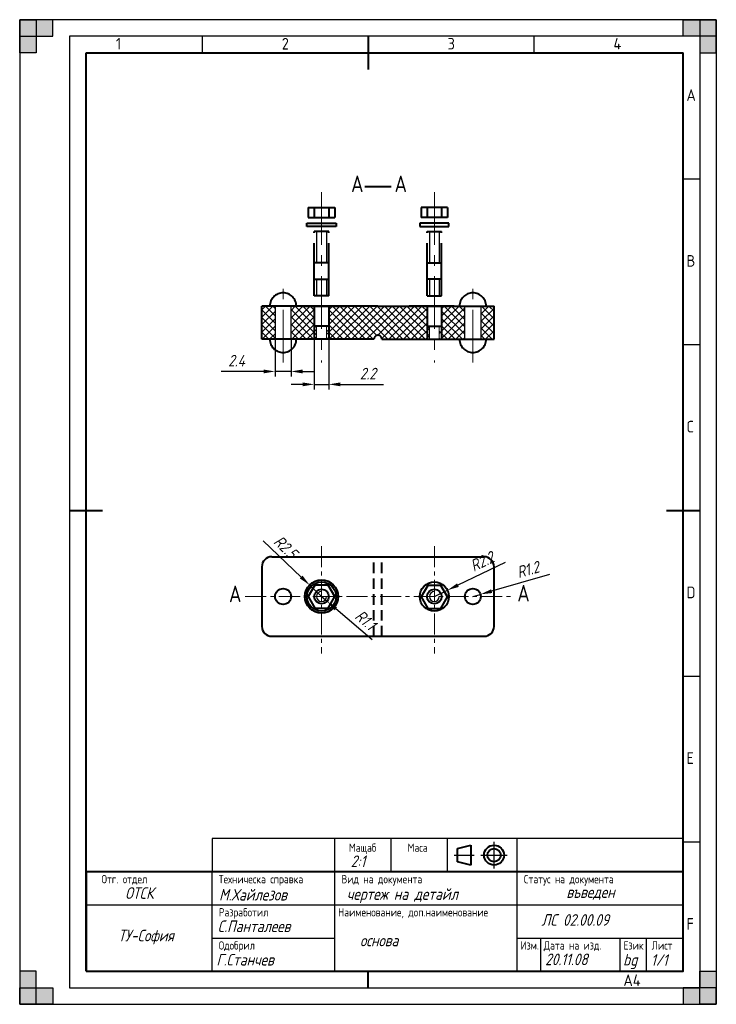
# Model space of a CAD drawing. Extents: x 0 to 210, y 0 to 297.
import ezdxf
from ezdxf.enums import TextEntityAlignment as Align

# ---------------------------------------------------------------- set-up
doc = ezdxf.new("R2010")
doc.units = 0
doc.linetypes.add('CENTER', pattern=[50.8, 31.75, -6.35, 6.35, -6.35])
doc.linetypes.add('HIDDEN', pattern=[9.525, 6.35, -3.175])
doc.layers.get('DEFPOINTS').update_dxf_attribs({"linetype": 'CONTINUOUS'})
for name, color, linetype, lineweight in [('Axis Line', 6, 'CENTER', 20), ('AxisLine', 6, 'CENTER', 20), ('Dimensions', 1, 'CENTER', 20), ('Hatch', 3, 'CONTINUOUS', 30), ('Text35', 3, 'CONTINUOUS', 30), ('Thick Line', 2, 'CONTINUOUS', 40), ('ThickLine', 2, 'CONTINUOUS', 40), ('Thin Line', 1, 'CONTINUOUS', 30), ('ThinLine', 1, 'CONTINUOUS', 30)]:
    doc.layers.add(name, color=color, linetype=linetype, lineweight=lineweight)
doc.styles.add('ISO Proportional', font='isocp.shx')
doc.styles.add('SIMPLEXC', font='SIMPLEXC.SHX', dxfattribs={"width": 0.8})
doc.styles.get("Standard").update_dxf_attribs({"font": 'simplexc.shx', "width": 0.8, "oblique": 15})
doc.styles.add('WFTEXTn', font='simplexc.shx', dxfattribs={"width": 0.8})
doc.dimstyles.get("Standard").update_dxf_attribs({"dimtxt": 3.5, "dimasz": 3.5, "dimexe": 1.5, "dimexo": 0, "dimgap": 1.5, "dimtad": 1, "dimlfac": 0.5, "dimdsep": 46, "dimtxsty": 'Standard', "dimcen": -1.5, "dimdle": 1.25, "dimadec": 0, "dimazin": 0, "dimtfac": 0.75, "dimtmove": 0, "dimatfit": 3, "dimfxl": 1, "dimtolj": 1, "dimarcsym": 0})

# ---------------------------------------------------------------- blocks, each defined once
blk = doc.blocks.new('*D3')
at = {"layer": 'DEFPOINTS', "color": 0, "ltscale": 0.2}
for p in [(88.8, 200.6), (93.2, 200.6), (93.2, 187)]:
    blk.add_point(p, dxfattribs=at)
at = {"layer": 'ThickLine', "color": 0, "lineweight": -2, "ltscale": 0.2}
for p, q in [((88.8, 200.6), (88.8, 185.5)), ((93.2, 200.6), (93.2, 185.5)), ((85.3, 187), (81.8, 187)), ((88.8, 187), (93.2, 187)), ((96.7, 187), (109.69, 187))]:
    blk.add_line(p, q, dxfattribs=at)
at = {"layer": 'ThickLine', "color": 0, "ltscale": 0.2}
for points in [[(85.3, 187.58), (85.3, 186.42), (88.8, 187)], [(96.7, 187.58), (96.7, 186.42), (93.2, 187)]]:
    blk.add_solid(points, dxfattribs=at)
at = {"layer": 'ThickLine', "color": 0, "ltscale": 0.2, "insert": (104.95, 190.25), "char_height": 3.5, "attachment_point": 5}
blk.add_mtext('\\A1;2.2', dxfattribs=at)
blk = doc.blocks.new('*D4')
at = {"layer": 'DEFPOINTS', "color": 0, "ltscale": 0.2}
for p in [(77, 200.6), (81.8, 200.6), (77, 190.9)]:
    blk.add_point(p, dxfattribs=at)
at = {"layer": 'ThickLine', "color": 0, "lineweight": -2, "ltscale": 0.2}
for p, q in [((77, 200.6), (77, 189.4)), ((81.8, 200.6), (81.8, 189.4)), ((73.5, 190.9), (60.69, 190.9)), ((81.8, 190.9), (77, 190.9)), ((85.3, 190.9), (88.8, 190.9))]:
    blk.add_line(p, q, dxfattribs=at)
at = {"layer": 'ThickLine', "color": 0, "ltscale": 0.2}
for points in [[(73.5, 191.48), (73.5, 190.32), (77, 190.9)], [(85.3, 191.48), (85.3, 190.32), (81.8, 190.9)]]:
    blk.add_solid(points, dxfattribs=at)
at = {"layer": 'ThickLine', "color": 0, "ltscale": 0.2, "insert": (65.34, 194.15), "char_height": 3.5, "attachment_point": 5}
blk.add_mtext('\\A1;2.4', dxfattribs=at)
blk = doc.blocks.new('*D6')
at = {"layer": 'DEFPOINTS', "color": 0, "ltscale": 0.2}
for p in [(87.39, 126.46), (91, 123)]:
    blk.add_point(p, dxfattribs=at)
at = {"layer": 'ThickLine', "color": 0, "lineweight": -2, "ltscale": 0.2}
for p, q in [((73.44, 139.85), (84.87, 128.89)), ((91, 123), (87.39, 126.46))]:
    blk.add_line(p, q, dxfattribs=at)
at = {"layer": 'ThickLine', "color": 0, "ltscale": 0.2}
blk.add_solid([(85.27, 129.31), (84.46, 128.47), (87.39, 126.46)], dxfattribs=at)
at = {"layer": 'ThickLine', "color": 0, "ltscale": 0.2, "insert": (80.14, 137.93), "char_height": 3.5, "attachment_point": 5, "rotation": 316.1691}
blk.add_mtext('\\A1;R2.5', dxfattribs=at)
blk = doc.blocks.new('*D8')
at = {"layer": 'DEFPOINTS', "color": 0, "ltscale": 0.2}
for p in [(91, 123), (92.67, 121.57)]:
    blk.add_point(p, dxfattribs=at)
at = {"layer": 'ThickLine', "color": 0, "lineweight": -2, "ltscale": 0.2}
for p, q in [((91, 123), (92.67, 121.57)), ((106.22, 109.91), (95.32, 119.28))]:
    blk.add_line(p, q, dxfattribs=at)
at = {"layer": 'ThickLine', "color": 0, "ltscale": 0.2}
blk.add_solid([(95.7, 119.73), (94.94, 118.84), (92.67, 121.57)], dxfattribs=at)
at = {"layer": 'ThickLine', "color": 0, "ltscale": 0.2, "insert": (104.22, 115.92), "char_height": 3.5, "attachment_point": 5, "rotation": 319.3106}
blk.add_mtext('\\A1;R1.1', dxfattribs=at)
blk = doc.blocks.new('*D9')
at = {"layer": 'DEFPOINTS', "color": 0, "ltscale": 0.2}
for p in [(128.96, 124.91), (125, 123)]:
    blk.add_point(p, dxfattribs=at)
at = {"layer": 'ThickLine', "color": 0, "lineweight": -2, "ltscale": 0.2}
for p, q in [((146.33, 133.31), (132.11, 126.44)), ((125, 123), (128.96, 124.91))]:
    blk.add_line(p, q, dxfattribs=at)
at = {"layer": 'ThickLine', "color": 0, "ltscale": 0.2}
blk.add_solid([(131.86, 126.96), (132.37, 125.91), (128.96, 124.91)], dxfattribs=at)
at = {"layer": 'ThickLine', "color": 0, "ltscale": 0.2, "insert": (139.39, 133.56), "char_height": 3.5, "attachment_point": 5, "rotation": 25.7873}
blk.add_mtext('\\A1;R2.2', dxfattribs=at)
blk = doc.blocks.new('*D10')
at = {"layer": 'DEFPOINTS', "color": 0, "ltscale": 0.2}
for p in [(136.6, 123), (138.91, 123.66)]:
    blk.add_point(p, dxfattribs=at)
at = {"layer": 'ThickLine', "color": 0, "lineweight": -2, "ltscale": 0.2}
for p, q in [((159.75, 129.62), (142.27, 124.62)), ((136.6, 123), (138.91, 123.66))]:
    blk.add_line(p, q, dxfattribs=at)
at = {"layer": 'ThickLine', "color": 0, "ltscale": 0.2}
blk.add_solid([(142.11, 125.18), (142.43, 124.06), (138.91, 123.66)], dxfattribs=at)
at = {"layer": 'ThickLine', "color": 0, "ltscale": 0.2, "insert": (153.21, 131.12), "char_height": 3.5, "attachment_point": 5, "rotation": 15.9454}
blk.add_mtext('\\A1;R1.2', dxfattribs=at)

msp = doc.modelspace()

# ---------------------------------------------------------------- hatches: boundary and pattern name
at = {"layer": 'Hatch', "ltscale": 0.2}
h = msp.add_hatch(dxfattribs=at)
h.set_pattern_fill('ANSI37', color=256, scale=0.5, style=0)
h.set_pattern_definition([(45, (0, -18.4), (-1.122532, 1.122532), []), (135, (0, -18.4), (-1.122532, -1.122532), [])])
h.paths.add_polyline_path([(77, 210.6), (73, 210.6), (73, 200.6), (77, 200.6)])
h.paths.add_polyline_path([(88.8, 210.6), (85, 210.6), (81.8, 210.6), (81.8, 200.6), (88.8, 200.6)])
h.paths.add_polyline_path([(89.5, 204.6), (88.8, 204.6), (88.8, 200.6), (89.5, 200.6)])
h.paths.add_polyline_path([(93.2, 204.6), (92.5, 204.6), (92.5, 200.6), (93.2, 200.6)])
h.paths.add_polyline_path([(122.8, 210.6), (117.4, 210.6), (108, 210.6), (93.2, 210.6), (93.2, 200.6), (106.8, 200.6, -1), (109.2, 200.6), (122.8, 200.6)])
h.paths.add_polyline_path([(123.5, 204.6), (122.8, 204.6), (122.8, 200.6), (123.5, 200.6)])
h.paths.add_polyline_path([(134.2, 210.6), (127.2, 210.6), (127.2, 200.6), (134.2, 200.6)])
h.paths.add_polyline_path([(127.2, 204.6), (126.5, 204.6), (126.5, 200.6), (127.2, 200.6)])
h.paths.add_polyline_path([(143, 210.6), (139, 210.6), (139, 200.6), (143, 200.6)])
at = {"layer": 'ThinLine'}
for points in [[(0, 297), (5, 297), (5, 287), (0, 287)], [(0, 292), (10, 292), (10, 297), (0, 297)], [(210, 297), (210, 292), (200, 292), (200, 297)], [(205, 297), (205, 287), (210, 287), (210, 297)], [(5, 0), (5, 10), (0, 10), (0, 0)], [(210, 0), (205, 0), (205, 10), (210, 10)], [(0, 0), (0, 5), (10, 5), (10, 0)], [(210, 5), (200, 5), (200, 0), (210, 0)]]:
    msp.add_hatch(color=256, dxfattribs=at).paths.add_polyline_path(points)

# ---------------------------------------------------------------- linework, layer by layer
at = {"layer": 'Axis Line', "ltscale": 0.5}
for p, q in [((91, 245), (91, 193.6)), ((125, 245), (125, 193.6))]:
    msp.add_line(p, q, dxfattribs=at)
at = {"layer": 'Axis Line', "linetype": 'CENTER', "ltscale": 0.5}
for p, q in [((79.4, 193.6), (79.4, 218.6)), ((136.6, 193.6), (136.6, 218.6))]:
    msp.add_line(p, q, dxfattribs=at)
at = {"layer": 'AxisLine', "ltscale": 0.2}
for p, q in [((91, 138.2), (91, 105.8)), ((125, 138.2), (125, 105.8)), ((68, 123), (148, 123))]:
    msp.add_line(p, q, dxfattribs=at)
at = {"layer": 'Dimensions', "linetype": 'CENTER', "ltscale": 0.5}
for p, q in [((89.5, 200.6), (89.5, 204.6)), ((92.5, 204.6), (92.5, 200.6)), ((123.5, 204.6), (123.5, 200.6)), ((126.5, 200.6), (126.5, 204.6))]:
    msp.add_line(p, q, dxfattribs=at)
at = {"layer": 'Text35', "color": 2, "linetype": 'CENTER', "ltscale": 0.5}
for p, q in [((77, 210.6), (77, 200.6)), ((81.8, 200.6), (81.8, 210.6)), ((134.2, 200.6), (134.2, 210.6)), ((139, 210.6), (139, 200.6)), ((77, 200.6), (81.8, 200.6)), ((139, 200.6), (134.2, 200.6))]:
    msp.add_line(p, q, dxfattribs=at)
at = {"layer": 'Text35', "color": 2, "ltscale": 0.5}
for p, q in [((81.8, 210.6), (77, 210.6)), ((134.2, 210.6), (139, 210.6))]:
    msp.add_line(p, q, dxfattribs=at)
at = {"layer": 'Thick Line', "linetype": 'CENTER', "ltscale": 0.5}
for p, q in [((87, 240.3), (87, 237.3)), ((95, 240.3), (95, 237.3)), ((121, 240.3), (121, 237.3)), ((129, 240.3), (129, 237.3)), ((86.6, 234.6), (86.6, 235.6)), ((86.6, 235.6), (95.4, 235.6)), ((95.4, 235.6), (95.4, 234.6)), ((129.4, 235.6), (120.6, 235.6)), ((120.6, 235.6), (120.6, 234.6)), ((129.4, 234.6), (129.4, 235.6)), ((95.4, 234.6), (86.6, 234.6)), ((88.6, 234.6), (87.5, 234.6)), ((88.8, 213.7), (88.8, 233.1)), ((93.2, 233.1), (88.8, 233.1)), ((93.2, 213.7), (93.2, 233.1)), ((120.6, 234.6), (129.4, 234.6)), ((122.8, 213.7), (122.8, 233.1)), ((122.8, 233.1), (127.2, 233.1)), ((127.2, 213.7), (127.2, 233.1)), ((127.4, 234.6), (128.5, 234.6))]:
    msp.add_line(p, q, dxfattribs=at)
at = {"layer": 'Thick Line', "ltscale": 0.5}
for p, q in [((87, 240.3), (95, 240.3)), ((129, 240.3), (121, 240.3))]:
    msp.add_line(p, q, dxfattribs=at)
at = {"layer": 'Thick Line', "ltscale": 0.2}
for p, q in [((88.8, 240.3), (88.8, 237.3)), ((93.2, 240.3), (93.2, 237.3)), ((122.8, 240.3), (122.8, 237.3)), ((127.2, 240.3), (127.2, 237.3)), ((87, 237.3), (95, 237.3)), ((129, 237.3), (121, 237.3)), ((93.2, 223.7), (88.8, 223.7)), ((122.8, 223.7), (127.2, 223.7)), ((88.8, 213.7), (88.8, 220.9)), ((127.2, 213.7), (127.2, 220.9)), ((88.8, 218.7), (93.2, 218.7)), ((127.2, 218.7), (122.8, 218.7)), ((93.2, 213.7), (88.8, 213.7)), ((122.8, 213.7), (127.2, 213.7))]:
    msp.add_line(p, q, dxfattribs=at)
at = {"layer": 'Thick Line'}
for p, q in [((85, 210.6), (98.6, 210.6)), ((131, 210.6), (117.4, 210.6))]:
    msp.add_line(p, q, dxfattribs=at)
at = {"layer": 'Thick Line', "linetype": 'HIDDEN', "ltscale": 0.5}
msp.add_line((106.8, 111), (106.8, 135), dxfattribs=at)
at = {"layer": 'Thick Line', "ltscale": 0.5}
msp.add_circle((125, 123), 4.4, dxfattribs=at)
at = {"layer": 'Thick Line', "linetype": 'CENTER', "ltscale": 0.5}
for centre, radius, start, end in [((79.4, 210.6), 4, 0, 180), ((136.6, 210.6), 4, 0, 180), ((79.4, 200.6), 4, 180, 0), ((108, 200.6), 1.2, 0, 180), ((136.6, 200.6), 4, 180, 360)]:
    msp.add_arc(centre, radius, start, end, dxfattribs=at)
at = {"layer": 'ThickLine'}
for p, q in [((105, 292), (105, 282)), ((20, 10), (20, 287)), ((20, 287), (200, 287)), ((200, 10), (200, 287)), ((15, 149), (25, 149)), ((195, 149), (205, 149)), ((132, 47), (136, 48)), ((136, 48), (136, 42)), ((132, 43), (132, 47)), ((136, 42), (132, 43)), ((105, 5), (105, 10))]:
    msp.add_line(p, q, dxfattribs=at)
at = {"layer": 'ThickLine', "ltscale": 0.2}
msp.add_line((104, 246.7), (112, 246.7), dxfattribs=at)
at = {"layer": 'ThickLine', "color": 2, "ltscale": 0.5}
for p, q in [((108, 210.6), (73, 210.6)), ((108, 210.6), (143, 210.6)), ((106.8, 200.6), (73, 200.6)), ((109.2, 200.6), (143, 200.6))]:
    msp.add_line(p, q, dxfattribs=at)
at = {"layer": 'ThickLine', "ltscale": 0.5}
for p, q in [((73, 200.6), (73, 210.6)), ((88.8, 210.6), (88.8, 200.6)), ((93.2, 210.6), (93.2, 200.6)), ((122.8, 210.6), (122.8, 200.6)), ((127.2, 210.6), (127.2, 200.6)), ((143, 200.6), (143, 210.6)), ((93.2, 204.6), (88.8, 204.6)), ((122.8, 204.6), (127.2, 204.6)), ((76, 135), (140, 135)), ((73, 132), (73, 114)), ((143, 114), (143, 132)), ((76, 111), (140, 111))]:
    msp.add_line(p, q, dxfattribs=at)
at = {"layer": 'ThickLine', "linetype": 'HIDDEN', "ltscale": 0.5}
msp.add_line((109.2, 111), (109.2, 135), dxfattribs=at)
at = {"layer": 'ThickLine', "ltscale": 0.5}
for points in [[(89, 126.464), (87, 123), (89, 119.536), (93, 119.536), (95, 123), (93, 126.464)], [(123, 126.364), (121, 122.9), (123, 119.436), (127, 119.436), (129, 122.9), (127, 126.364)]]:
    msp.add_lwpolyline(points, close=True, dxfattribs=at)
at = {"layer": 'ThickLine'}
msp.add_lwpolyline([(20, 10), (200, 10), (200, 40), (20, 40)], close=True, dxfattribs=at)
at = {"layer": 'ThickLine', "ltscale": 0.5}
for centre, radius in [((91, 123), 5), ((79.4, 123), 2.4), ((91, 123), 4.4), ((91, 123), 2.2), ((125, 123), 2.2), ((136.6, 123), 2.4)]:
    msp.add_circle(centre, radius, dxfattribs=at)
at = {"layer": 'ThickLine'}
for radius in [3, 2]:
    msp.add_circle((143, 45), radius, dxfattribs=at)
at = {"layer": 'ThickLine', "ltscale": 0.5}
for centre, start, end in [((76, 132), 90, 180), ((140, 132), 0, 90), ((76, 114), 180, 270), ((140, 114), 270, 0)]:
    msp.add_arc(centre, 3, start, end, dxfattribs=at)
at = {"layer": 'Thin Line', "ltscale": 0.5}
msp.add_line((108, 111), (108, 111), dxfattribs=at)
for centre in [(91, 123), (125, 123)]:
    msp.add_arc(centre, 1.5, 90, 0, dxfattribs=at)
at = {"layer": 'ThinLine'}
for p, q in [((210, 297), (0, 297)), ((0, 297), (0, 0)), ((210, 297), (210, 0)), ((205, 292), (15, 292)), ((15, 292), (15, 5)), ((55, 292), (55, 287)), ((155, 292), (155, 287)), ((205, 292), (205, 5)), ((200, 249), (205, 249)), ((200, 199), (205, 199)), ((200, 99), (205, 99)), ((95.002, 40), (95.002, 50)), ((112.002, 40), (112.002, 50)), ((129.002, 40), (129.002, 50)), ((143, 41), (143, 49)), ((150.002, 40), (150.002, 50)), ((200, 49), (205, 49)), ((131, 45), (137, 45)), ((139, 45), (147, 45)), ((58.002, 10), (58.002, 40)), ((95.002, 10), (95.002, 40)), ((150.002, 10), (150.002, 40)), ((20, 30), (200, 30)), ((58.002, 20), (95.002, 20)), ((150.018, 20), (200, 20)), ((157.002, 20), (157.002, 10)), ((181.002, 10.108), (181.002, 20)), ((189, 9.935), (189, 20)), ((15, 5), (205, 5)), ((0, 0), (210, 0))]:
    msp.add_line(p, q, dxfattribs=at)
at = {"layer": 'ThinLine', "linetype": 'CENTER', "ltscale": 0.5}
for p, q in [((89.5, 233.1), (89.5, 223.7)), ((92.5, 233.1), (92.5, 223.7)), ((123.5, 233.1), (123.5, 223.7)), ((126.5, 233.1), (126.5, 223.7))]:
    msp.add_line(p, q, dxfattribs=at)
at = {"layer": 'ThinLine', "ltscale": 0.2}
for p, q in [((89.5, 218.7), (89.5, 213.7)), ((92.5, 218.7), (92.5, 213.7)), ((123.5, 218.7), (123.5, 213.7)), ((126.5, 218.7), (126.5, 213.7))]:
    msp.add_line(p, q, dxfattribs=at)
at = {"layer": 'ThinLine'}
for points in [[(0, 297), (5, 297), (5, 287), (0, 287)], [(0, 292), (10, 292), (10, 297), (0, 297)], [(58.002, 40), (200, 40), (200, 50), (58.002, 50)]]:
    msp.add_lwpolyline(points, close=True, dxfattribs=at)
at = {"layer": 'ThinLine', "ltscale": 0.5}
for points in [[(210, 297), (210, 292), (200, 292), (200, 297)], [(205, 297), (205, 287), (210, 287), (210, 297)], [(5, 0), (5, 10), (0, 10), (0, 0)], [(210, 0), (205, 0), (205, 10), (210, 10)], [(0, 0), (0, 5), (10, 5), (10, 0)], [(210, 5), (200, 5), (200, 0), (210, 0)]]:
    msp.add_lwpolyline(points, close=True, dxfattribs=at)

# ---------------------------------------------------------------- texts
at = {"layer": 'Text35', "ltscale": 0.5, "style": 'ISO Proportional'}
for s, p in [('1', (29, 288)), ('2', (79, 288)), ('3', (129, 288)), ('4', (179, 288)), ('A', (201, 272.5)), ('B', (201, 222.5)), ('C', (201, 172.5)), ('D', (201, 122.5)), ('E', (201, 72.5)), ('F', (201, 22.5)), ('A4', (182, 5.5))]:
    msp.add_text(s, height=3.5, dxfattribs=at).set_placement(p)
at = {"layer": 'Text35', "style": 'WFTEXTn', "width": 0.8}
for s, p in [('Мащаб', (103.381, 46)), ('Маса', (119.952, 46)), ('Отг. отдел', (31.571, 36.5))]:
    msp.add_text(s, height=2.5, dxfattribs=at).set_placement(p, align=Align.CENTER)
for s, p in [('Техническа справка', (60, 36.5)), ('Вид на документа', (97, 36.5)), ('Статус на документа', (152, 36.5)), ('Разработил', (60, 26.5)), ('Наименование, доп.наименование', (96, 26.5)), ('Одобрил', (60, 16.5)), ('Изм.', (151, 16.5)), ('Дата на изд.', (157.998, 16.5)), ('Език', (182.017, 16.5)), ('Лист', (190.514, 16.5))]:
    msp.add_text(s, height=2.5, dxfattribs=at).set_placement(p)
at = {"layer": 'Thick Line', "linetype": 'CENTER', "style": 'SIMPLEXC', "width": 0.8}
for p in [(99.9, 245), (113, 245), (63.1, 121.3), (150, 121.5)]:
    msp.add_text('A', height=5, dxfattribs=at).set_placement(p)
at = {"layer": 'ThickLine', "color": 1, "ltscale": 0.2, "char_height": 3.5, "attachment_point": 1}
for s, insert, width in [('2:1', (99.8, 44.9), 14.00206), ('ОТСК', (31.8, 35.3), 7.2), ('М.Хайлезов', (60.1, 34.8), 33.5), ('чертеж на детайл', (98.6, 35), 48.4), ('въведен', (164.8, 35.6), 47.3), ('ЛС 02.00.09', (157.3, 27.2), 35.5), ('С.Панталеев', (59.7, 25.3), 32.6), ('ТУ-София', (29.7, 22.5), 21.8), ('основа', (102.6, 21), 41.7), ('Г.Станчев', (59.3, 15.2), 34.3), ('20.11.08', (158.4, 15.3), 21.6), ('bg', (181.9, 15.2), 5.7), ('1/1', (190.3, 15.1), 7.7)]:
    msp.add_mtext(s, dxfattribs=dict(at, insert=insert, width=width))

# ---------------------------------------------------------------- dimensions: what is measured, and where the dimension line sits
at = {"layer": 'ThickLine', "color": 1, "ltscale": 0.2}
for base, p1, p2, picture, middle in [((77, 190.9), (81.8, 200.6), (77, 200.6), '*D4', (65.344, 194.15)), ((93.2, 187), (88.8, 200.6), (93.2, 200.6), '*D3', (104.946, 190.25))]:
    dim = msp.add_linear_dim(base=base, p1=p1, p2=p2, dimstyle='Standard', dxfattribs=at)
    dim.commit()
    dim.dimension.update_dxf_attribs({"geometry": picture, "text_midpoint": middle})
for center, mpoint, picture, middle in [((91, 123), (87.393, 126.463), '*D6', (77.893, 135.583)), ((125, 123), (128.962, 124.914), '*D9', (140.799, 130.633)), ((91, 123), (92.668, 121.566), '*D8', (102.098, 113.458))]:
    dim = msp.add_radius_dim(center=center, mpoint=mpoint, dimstyle='Standard', dxfattribs=at)
    dim.commit()
    dim.dimension.update_dxf_attribs({"geometry": picture, "text_midpoint": middle})
dim = msp.add_radius_dim(center=(136.6, 123), mpoint=(138.908, 123.659), dimstyle='Standard', dxfattribs=at)
dim.commit()
dim.dimension.update_dxf_attribs({"geometry": '*D10', "text_midpoint": (154.1, 128), "dimtype": 164})

doc.saveas('drawing.dxf')
